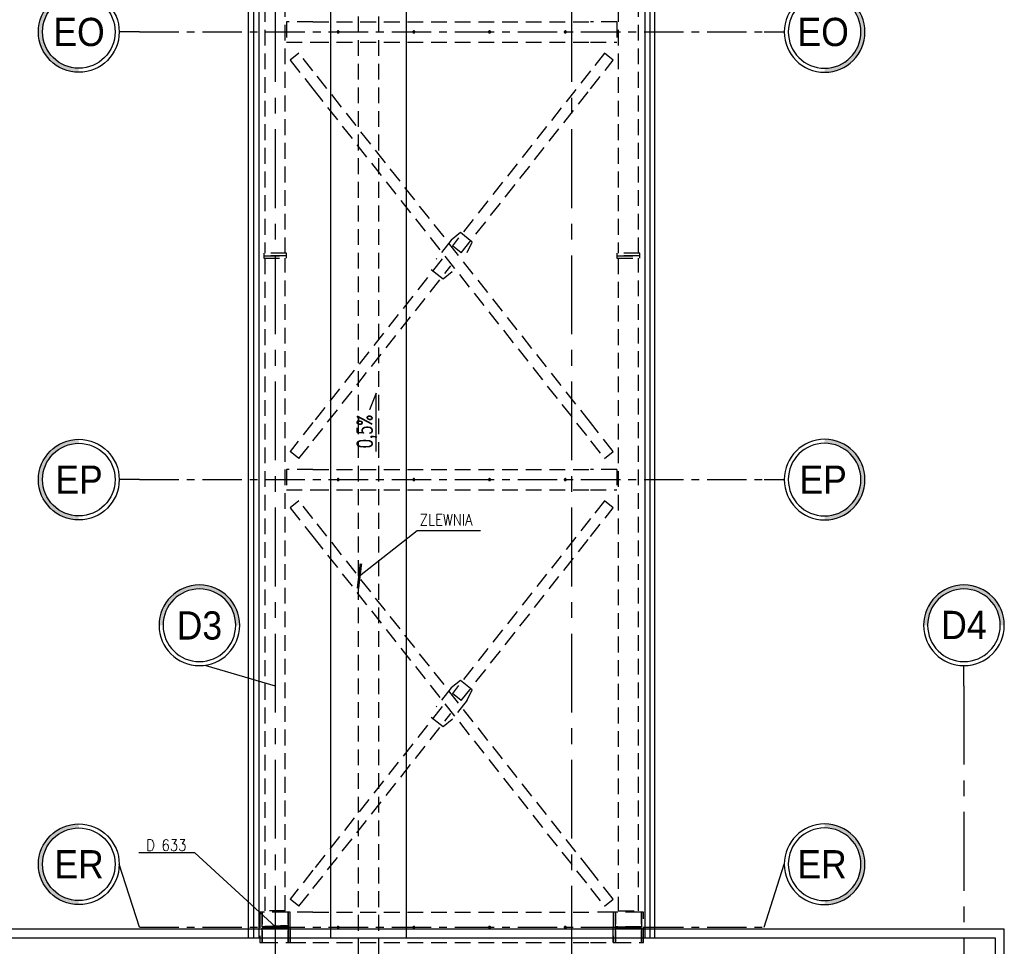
# Model space of a CAD drawing. Extents: x 41755 to 123924, y -112333 to 86187.
# Tile 4 of 256: x 100319 to 101099, y -107289 to -106554. Entities that reach past the tile are written whole.
import ezdxf
from ezdxf.enums import TextEntityAlignment as Align

# ---------------------------------------------------------------- set-up
doc = ezdxf.new("R2010")
doc.units = 0
doc.header["$LTSCALE"] = 50
doc.linetypes.add('CENTER', pattern=[2, 1.25, -0.25, 0.25, -0.25])
doc.linetypes.add('DASHED', pattern=[0.75, 0.5, -0.25])
doc.layers.get('0').update_dxf_attribs({"color": 101, "linetype": 'CONTINUOUS'})
for name, color, linetype in [('BEMM_OPIS_DETALE', 41, 'CONTINUOUS'), ('Det-metal', 141, 'CONTINUOUS'), ('Ins-wod', 4, 'CONTINUOUS'), ('Opis-spadki', 61, 'CONTINUOUS'), ('Os-osie', 14, 'CENTER'), ('Os-osie glowne', 1, 'CENTER'), ('Os-osie-opis', 16, 'CONTINUOUS'), ('Sc-systemowe', 150, 'CONTINUOUS'), ('Sch-opis', 51, 'CONTINUOUS'), ('W-idok', 8, 'CONTINUOUS'), ('W-izol-w', 144, 'CONTINUOUS')]:
    doc.layers.add(name, color=color, linetype=linetype)
doc.styles.add('dwg_opis duży', font='ARIAL.TTF', dxfattribs={"width": 0.9})
doc.styles.add('ROMANS', font='romans', dxfattribs={"width": 0.85})
doc.dimstyles.new('CHMIELNA', dxfattribs={"dimscale": 3.5, "dimtxt": 4, "dimasz": 1.5, "dimexe": 3, "dimexo": 0, "dimgap": 1, "dimtad": 1, "dimdec": 1, "dimrnd": 0.5, "dimzin": 12, "dimdsep": 46, "dimtxsty": 'ROMANS', "dimblk": 'DIMTICK', "dimcen": 0.09, "dimse1": 1, "dimse2": 1, "dimclrd": 143, "dimclrt": 53, "dimadec": 0, "dimazin": 0, "dimtfac": 1, "dimtdec": 1, "dimtix": 1, "dimtmove": 2, "dimatfit": 2, "dimldrblk": 'ARCHTICK', "dimfxl": 0, "dimtolj": 1, "dimtzin": 0, "dimarcsym": 0})

# ---------------------------------------------------------------- blocks, each defined once
blk = doc.blocks.new('_opis_osi_liczbowy')
blk.add_hatch(color=256).paths.add_polyline_path([(32, 32), (32, 28.8, -1), (32, -28.8), (32, -32, 1)])
for radius in [32, 28.8]:
    blk.add_circle((32, 0), radius)
at = {"style": 'dwg_opis duży', "width": 0.9}
blk.add_attdef('AXNAMEH', text='', height=22.4, rotation=90, dxfattribs=at).set_placement((32, 0), align=Align.MIDDLE_CENTER)
blk = doc.blocks.new('DIMTICK')
for p, q in [((0, 1), (0, -1)), ((-1, 0), (1, 0))]:
    blk.add_line(p, q)
at = {"const_width": 0.141}
blk.add_lwpolyline([(0.707, 0.707), (-0.707, -0.707)], dxfattribs=at)
blk = doc.blocks.new('_opis_osi')
blk.add_hatch(color=256).paths.add_polyline_path([(32, -32), (28.8, -32, -1), (-28.8, -32), (-32, -32, 1)])
for radius in [32, 28.8]:
    blk.add_circle((0, -32), radius)
at = {"style": 'dwg_opis duży', "width": 0.9}
blk.add_attdef('AXNAMEV', text='', height=22.4, rotation=90, dxfattribs=at).set_placement((0, -32), align=Align.MIDDLE_CENTER)
blk = doc.blocks.new('SPADKI')
at = {"ltscale": 25}
blk.add_lwpolyline([(0, 0), (0, -70), (-8, -50), (-8, -50)], dxfattribs=at)
at = {"ltscale": 25, "style": 'ROMANS', "width": 0.7}
blk.add_attdef('SP%', text='', height=18, rotation=90, dxfattribs=at).set_placement((-4.9, -24), align=Align.CENTER)

msp = doc.modelspace()

# ---------------------------------------------------------------- linework, layer by layer
at = {"layer": 'Det-metal', "linetype": 'DASHED', "ltscale": 0.5}
for p, q in [((100512.966, -104968.622), (100512.966, -106739.622)), ((100528.966, -106739.622), (100528.966, -104968.622)), ((100792.966, -104968.622), (100792.966, -106739.622)), ((100808.966, -106739.622), (100808.966, -104968.622)), ((100550.966, -106556.122), (100529.966, -106556.122)), ((100529.966, -106556.122), (100529.966, -106572.122)), ((100550.966, -106556.122), (100770.966, -106556.122)), ((100791.966, -106556.122), (100770.966, -106556.122)), ((100791.966, -106556.122), (100791.966, -106572.122)), ((100570.186, -106563.944), (100570.166, -106564.122)), ((100570.166, -106564.122), (100570.186, -106564.3)), ((100570.245, -106563.775), (100570.186, -106563.944)), ((100570.186, -106564.3), (100570.245, -106564.469)), ((100570.341, -106563.623), (100570.245, -106563.775)), ((100570.245, -106564.469), (100570.341, -106564.621)), ((100570.467, -106563.497), (100570.341, -106563.623)), ((100570.341, -106564.621), (100570.467, -106564.748)), ((100570.619, -106563.401), (100570.467, -106563.497)), ((100570.467, -106564.748), (100570.619, -106564.843)), ((100570.788, -106563.342), (100570.619, -106563.401)), ((100570.619, -106564.843), (100570.788, -106564.902)), ((100570.966, -106563.322), (100570.788, -106563.342)), ((100570.788, -106564.902), (100570.966, -106564.922)), ((100571.144, -106563.342), (100570.966, -106563.322)), ((100570.966, -106564.922), (100571.144, -106564.902)), ((100571.313, -106563.401), (100571.144, -106563.342)), ((100571.144, -106564.902), (100571.313, -106564.843)), ((100571.465, -106563.497), (100571.313, -106563.401)), ((100571.313, -106564.843), (100571.465, -106564.748)), ((100571.591, -106563.623), (100571.465, -106563.497)), ((100571.465, -106564.748), (100571.591, -106564.621)), ((100571.687, -106563.775), (100571.591, -106563.623)), ((100571.591, -106564.621), (100571.687, -106564.469)), ((100571.746, -106563.944), (100571.687, -106563.775)), ((100571.687, -106564.469), (100571.746, -106564.3)), ((100571.766, -106564.122), (100571.746, -106563.944)), ((100571.746, -106564.3), (100571.766, -106564.122)), ((100630.186, -106563.944), (100630.166, -106564.122)), ((100630.166, -106564.122), (100630.186, -106564.3)), ((100630.245, -106563.775), (100630.186, -106563.944)), ((100630.186, -106564.3), (100630.245, -106564.469)), ((100630.341, -106563.623), (100630.245, -106563.775)), ((100630.245, -106564.469), (100630.341, -106564.621)), ((100630.467, -106563.497), (100630.341, -106563.623)), ((100630.341, -106564.621), (100630.467, -106564.748)), ((100630.619, -106563.401), (100630.467, -106563.497)), ((100630.467, -106564.748), (100630.619, -106564.843)), ((100630.788, -106563.342), (100630.619, -106563.401)), ((100630.619, -106564.843), (100630.788, -106564.902)), ((100630.966, -106563.322), (100630.788, -106563.342)), ((100630.788, -106564.902), (100630.966, -106564.922)), ((100631.144, -106563.342), (100630.966, -106563.322)), ((100630.966, -106564.922), (100631.144, -106564.902)), ((100631.313, -106563.401), (100631.144, -106563.342)), ((100631.144, -106564.902), (100631.313, -106564.843)), ((100631.465, -106563.497), (100631.313, -106563.401)), ((100631.313, -106564.843), (100631.465, -106564.748)), ((100631.591, -106563.623), (100631.465, -106563.497)), ((100631.465, -106564.748), (100631.591, -106564.621)), ((100631.687, -106563.775), (100631.591, -106563.623)), ((100631.591, -106564.621), (100631.687, -106564.469)), ((100631.746, -106563.944), (100631.687, -106563.775)), ((100631.687, -106564.469), (100631.746, -106564.3)), ((100631.766, -106564.122), (100631.746, -106563.944)), ((100631.746, -106564.3), (100631.766, -106564.122)), ((100690.186, -106563.944), (100690.166, -106564.122)), ((100690.166, -106564.122), (100690.186, -106564.3)), ((100690.245, -106563.775), (100690.186, -106563.944)), ((100690.186, -106564.3), (100690.245, -106564.469)), ((100690.341, -106563.623), (100690.245, -106563.775)), ((100690.245, -106564.469), (100690.341, -106564.621)), ((100690.467, -106563.497), (100690.341, -106563.623)), ((100690.341, -106564.621), (100690.467, -106564.748)), ((100690.619, -106563.401), (100690.467, -106563.497)), ((100690.467, -106564.748), (100690.619, -106564.843)), ((100690.788, -106563.342), (100690.619, -106563.401)), ((100690.619, -106564.843), (100690.788, -106564.902)), ((100690.966, -106563.322), (100690.788, -106563.342)), ((100690.788, -106564.902), (100690.966, -106564.922)), ((100691.144, -106563.342), (100690.966, -106563.322)), ((100690.966, -106564.922), (100691.144, -106564.902)), ((100691.313, -106563.401), (100691.144, -106563.342)), ((100691.144, -106564.902), (100691.313, -106564.843)), ((100691.465, -106563.497), (100691.313, -106563.401)), ((100691.313, -106564.843), (100691.465, -106564.748)), ((100691.591, -106563.623), (100691.465, -106563.497)), ((100691.465, -106564.748), (100691.591, -106564.621)), ((100691.687, -106563.775), (100691.591, -106563.623)), ((100691.591, -106564.621), (100691.687, -106564.469)), ((100691.746, -106563.944), (100691.687, -106563.775)), ((100691.687, -106564.469), (100691.746, -106564.3)), ((100691.766, -106564.122), (100691.746, -106563.944)), ((100691.746, -106564.3), (100691.766, -106564.122)), ((100750.186, -106563.944), (100750.166, -106564.122)), ((100750.166, -106564.122), (100750.186, -106564.3)), ((100750.245, -106563.775), (100750.186, -106563.944)), ((100750.186, -106564.3), (100750.245, -106564.469)), ((100750.341, -106563.623), (100750.245, -106563.775)), ((100750.245, -106564.469), (100750.341, -106564.621)), ((100750.467, -106563.497), (100750.341, -106563.623)), ((100750.341, -106564.621), (100750.467, -106564.748)), ((100750.619, -106563.401), (100750.467, -106563.497)), ((100750.467, -106564.748), (100750.619, -106564.843)), ((100750.788, -106563.342), (100750.619, -106563.401)), ((100750.619, -106564.843), (100750.788, -106564.902)), ((100750.966, -106563.322), (100750.788, -106563.342)), ((100750.788, -106564.902), (100750.966, -106564.922)), ((100751.144, -106563.342), (100750.966, -106563.322)), ((100750.966, -106564.922), (100751.144, -106564.902)), ((100751.313, -106563.401), (100751.144, -106563.342)), ((100751.144, -106564.902), (100751.313, -106564.843)), ((100751.465, -106563.497), (100751.313, -106563.401)), ((100751.313, -106564.843), (100751.465, -106564.748)), ((100751.591, -106563.623), (100751.465, -106563.497)), ((100751.465, -106564.748), (100751.591, -106564.621)), ((100751.687, -106563.775), (100751.591, -106563.623)), ((100751.591, -106564.621), (100751.687, -106564.469)), ((100751.746, -106563.944), (100751.687, -106563.775)), ((100751.687, -106564.469), (100751.746, -106564.3)), ((100751.766, -106564.122), (100751.746, -106563.944)), ((100751.746, -106564.3), (100751.766, -106564.122)), ((100529.966, -106572.122), (100550.966, -106572.122)), ((100550.966, -106572.122), (100770.966, -106572.122)), ((100770.966, -106572.122), (100791.966, -106572.122)), ((100539.888, -106580.934), (100532.907, -106586.44)), ((100550.966, -106594.98), (100539.888, -106580.934)), ((100782.045, -106580.934), (100770.966, -106594.98)), ((100789.025, -106586.44), (100782.132, -106581.003)), ((100532.907, -106586.44), (100550.966, -106609.335)), ((100770.966, -106609.335), (100789.025, -106586.44)), ((100770.966, -106873.909), (100550.966, -106594.98)), ((100770.966, -106594.98), (100661.585, -106733.659)), ((100550.966, -106609.335), (100770.966, -106888.264)), ((100668.565, -106739.165), (100770.966, -106609.335)), ((100667.796, -106723.274), (100660.652, -106729.102)), ((100677.218, -106730.706), (100667.796, -106723.274)), ((100660.652, -106729.102), (100648.718, -106744.233)), ((100673.215, -106739.011), (100677.218, -106730.706)), ((100511.966, -106739.622), (100511.966, -106741.622)), ((100529.966, -106739.622), (100511.966, -106739.622)), ((100529.966, -106741.622), (100529.966, -106739.622)), ((100668.565, -106739.165), (100661.585, -106733.659)), ((100809.966, -106739.622), (100791.966, -106739.622)), ((100791.966, -106739.622), (100791.966, -106741.622)), ((100809.966, -106741.622), (100809.966, -106739.622)), ((100511.966, -106741.622), (100511.966, -106743.622)), ((100529.966, -106741.622), (100511.966, -106741.622)), ((100511.966, -106741.622), (100529.966, -106741.622)), ((100511.966, -106743.622), (100529.966, -106743.622)), ((100512.966, -106743.622), (100512.966, -107261.122)), ((100528.966, -107261.122), (100528.966, -106743.622)), ((100529.966, -106743.622), (100529.966, -106741.622)), ((100653.367, -106744.079), (100550.966, -106873.909)), ((100791.966, -106741.622), (100791.966, -106743.622)), ((100809.966, -106741.622), (100791.966, -106741.622)), ((100791.966, -106741.622), (100809.966, -106741.622)), ((100791.966, -106743.622), (100809.966, -106743.622)), ((100792.966, -106743.622), (100792.966, -107261.122)), ((100808.966, -107261.122), (100808.966, -106743.622)), ((100809.966, -106743.622), (100809.966, -106741.622)), ((100550.966, -106888.264), (100660.347, -106749.585)), ((100644.714, -106752.538), (100654.136, -106759.97)), ((100654.136, -106759.97), (100661.28, -106754.142)), ((100550.966, -106873.909), (100532.907, -106896.804)), ((100789.025, -106896.804), (100770.966, -106873.909)), ((100539.887, -106902.31), (100550.966, -106888.264)), ((100770.966, -106888.264), (100782.045, -106902.31)), ((100539.887, -106902.31), (100532.907, -106896.805)), ((100782.045, -106902.31), (100789.025, -106896.804)), ((100550.966, -106911.122), (100529.966, -106911.122)), ((100529.966, -106911.122), (100529.966, -106927.122)), ((100550.966, -106911.122), (100770.966, -106911.122)), ((100791.966, -106911.122), (100770.966, -106911.122)), ((100791.966, -106911.122), (100791.966, -106927.122)), ((100570.186, -106918.944), (100570.166, -106919.122)), ((100570.166, -106919.122), (100570.186, -106919.3)), ((100570.245, -106918.775), (100570.186, -106918.944)), ((100570.186, -106919.3), (100570.245, -106919.469)), ((100570.341, -106918.623), (100570.245, -106918.775)), ((100570.245, -106919.469), (100570.341, -106919.621)), ((100570.467, -106918.497), (100570.341, -106918.623)), ((100570.619, -106918.401), (100570.467, -106918.497)), ((100570.788, -106918.342), (100570.619, -106918.401)), ((100570.966, -106918.322), (100570.788, -106918.342)), ((100571.144, -106918.342), (100570.966, -106918.322)), ((100571.313, -106918.401), (100571.144, -106918.342)), ((100571.465, -106918.497), (100571.313, -106918.401)), ((100571.591, -106918.623), (100571.465, -106918.497)), ((100571.687, -106918.775), (100571.591, -106918.623)), ((100571.591, -106919.621), (100571.687, -106919.469)), ((100571.746, -106918.944), (100571.687, -106918.775)), ((100571.687, -106919.469), (100571.746, -106919.3)), ((100571.766, -106919.122), (100571.746, -106918.944)), ((100571.746, -106919.3), (100571.766, -106919.122)), ((100630.186, -106918.944), (100630.166, -106919.122)), ((100630.166, -106919.122), (100630.186, -106919.3)), ((100630.245, -106918.775), (100630.186, -106918.944)), ((100630.186, -106919.3), (100630.245, -106919.469)), ((100630.341, -106918.623), (100630.245, -106918.775)), ((100630.245, -106919.469), (100630.341, -106919.621)), ((100630.467, -106918.497), (100630.341, -106918.623)), ((100630.619, -106918.401), (100630.467, -106918.497)), ((100630.788, -106918.342), (100630.619, -106918.401)), ((100630.966, -106918.322), (100630.788, -106918.342)), ((100631.144, -106918.342), (100630.966, -106918.322)), ((100631.313, -106918.401), (100631.144, -106918.342)), ((100631.465, -106918.497), (100631.313, -106918.401)), ((100631.591, -106918.623), (100631.465, -106918.497)), ((100631.687, -106918.775), (100631.591, -106918.623)), ((100631.591, -106919.621), (100631.687, -106919.469)), ((100631.746, -106918.944), (100631.687, -106918.775)), ((100631.687, -106919.469), (100631.746, -106919.3)), ((100631.766, -106919.122), (100631.746, -106918.944)), ((100631.746, -106919.3), (100631.766, -106919.122)), ((100690.186, -106918.944), (100690.166, -106919.122)), ((100690.166, -106919.122), (100690.186, -106919.3)), ((100690.245, -106918.775), (100690.186, -106918.944)), ((100690.186, -106919.3), (100690.245, -106919.469)), ((100690.341, -106918.623), (100690.245, -106918.775)), ((100690.245, -106919.469), (100690.341, -106919.621)), ((100690.467, -106918.497), (100690.341, -106918.623)), ((100690.619, -106918.401), (100690.467, -106918.497)), ((100690.788, -106918.342), (100690.619, -106918.401)), ((100690.966, -106918.322), (100690.788, -106918.342)), ((100691.144, -106918.342), (100690.966, -106918.322)), ((100691.313, -106918.401), (100691.144, -106918.342)), ((100691.465, -106918.497), (100691.313, -106918.401)), ((100691.591, -106918.623), (100691.465, -106918.497)), ((100691.687, -106918.775), (100691.591, -106918.623)), ((100691.591, -106919.621), (100691.687, -106919.469)), ((100691.746, -106918.944), (100691.687, -106918.775)), ((100691.687, -106919.469), (100691.746, -106919.3)), ((100691.766, -106919.122), (100691.746, -106918.944)), ((100691.746, -106919.3), (100691.766, -106919.122)), ((100750.186, -106918.944), (100750.166, -106919.122)), ((100750.166, -106919.122), (100750.186, -106919.3)), ((100750.245, -106918.775), (100750.186, -106918.944)), ((100750.186, -106919.3), (100750.245, -106919.469)), ((100750.341, -106918.623), (100750.245, -106918.775)), ((100750.245, -106919.469), (100750.341, -106919.621)), ((100750.467, -106918.497), (100750.341, -106918.623)), ((100750.619, -106918.401), (100750.467, -106918.497)), ((100750.788, -106918.342), (100750.619, -106918.401)), ((100750.966, -106918.322), (100750.788, -106918.342)), ((100751.144, -106918.342), (100750.966, -106918.322)), ((100751.313, -106918.401), (100751.144, -106918.342)), ((100751.465, -106918.497), (100751.313, -106918.401)), ((100751.591, -106918.623), (100751.465, -106918.497)), ((100751.687, -106918.775), (100751.591, -106918.623)), ((100751.591, -106919.621), (100751.687, -106919.469)), ((100751.746, -106918.944), (100751.687, -106918.775)), ((100751.687, -106919.469), (100751.746, -106919.3)), ((100751.766, -106919.122), (100751.746, -106918.944)), ((100751.746, -106919.3), (100751.766, -106919.122)), ((100529.966, -106927.122), (100550.966, -106927.122)), ((100550.966, -106927.122), (100770.966, -106927.122)), ((100570.341, -106919.621), (100570.467, -106919.747)), ((100570.467, -106919.747), (100570.619, -106919.843)), ((100570.619, -106919.843), (100570.788, -106919.902)), ((100570.788, -106919.902), (100570.966, -106919.922)), ((100570.966, -106919.922), (100571.144, -106919.902)), ((100571.144, -106919.902), (100571.313, -106919.843)), ((100571.313, -106919.843), (100571.465, -106919.747)), ((100571.465, -106919.747), (100571.591, -106919.621)), ((100630.341, -106919.621), (100630.467, -106919.747)), ((100630.467, -106919.747), (100630.619, -106919.843)), ((100630.619, -106919.843), (100630.788, -106919.902)), ((100630.788, -106919.902), (100630.966, -106919.922)), ((100630.966, -106919.922), (100631.144, -106919.902)), ((100631.144, -106919.902), (100631.313, -106919.843)), ((100631.313, -106919.843), (100631.465, -106919.747)), ((100631.465, -106919.747), (100631.591, -106919.621)), ((100690.341, -106919.621), (100690.467, -106919.747)), ((100690.467, -106919.747), (100690.619, -106919.843)), ((100690.619, -106919.843), (100690.788, -106919.902)), ((100690.788, -106919.902), (100690.966, -106919.922)), ((100690.966, -106919.922), (100691.144, -106919.902)), ((100691.144, -106919.902), (100691.313, -106919.843)), ((100691.313, -106919.843), (100691.465, -106919.747)), ((100691.465, -106919.747), (100691.591, -106919.621)), ((100750.341, -106919.621), (100750.467, -106919.747)), ((100750.467, -106919.747), (100750.619, -106919.843)), ((100750.619, -106919.843), (100750.788, -106919.902)), ((100750.788, -106919.902), (100750.966, -106919.922)), ((100750.966, -106919.922), (100751.144, -106919.902)), ((100751.144, -106919.902), (100751.313, -106919.843)), ((100751.313, -106919.843), (100751.465, -106919.747)), ((100751.465, -106919.747), (100751.591, -106919.621)), ((100770.966, -106927.122), (100791.966, -106927.122)), ((100539.888, -106935.934), (100532.907, -106941.44)), ((100532.907, -106941.44), (100550.966, -106964.335)), ((100550.966, -106949.98), (100539.888, -106935.934)), ((100782.045, -106935.934), (100770.966, -106949.98)), ((100770.966, -106964.335), (100789.025, -106941.44)), ((100789.025, -106941.44), (100782.132, -106936.003)), ((100770.966, -107228.909), (100550.966, -106949.98)), ((100770.966, -106949.98), (100661.585, -107088.659)), ((100550.966, -106964.335), (100770.966, -107243.264)), ((100668.565, -107094.165), (100770.966, -106964.335)), ((100667.796, -107078.274), (100660.652, -107084.102)), ((100677.218, -107085.706), (100667.796, -107078.274)), ((100660.652, -107084.102), (100648.718, -107099.233)), ((100668.565, -107094.165), (100661.585, -107088.659)), ((100673.215, -107094.011), (100677.218, -107085.706)), ((100653.367, -107099.079), (100550.966, -107228.909)), ((100673.214, -107094.011), (100661.28, -107109.142)), ((100550.966, -107243.264), (100660.347, -107104.585)), ((100644.714, -107107.538), (100654.136, -107114.97)), ((100654.136, -107114.97), (100661.28, -107109.142)), ((100550.966, -107228.909), (100532.907, -107251.804)), ((100789.025, -107251.804), (100770.966, -107228.909)), ((100539.887, -107257.31), (100550.966, -107243.264)), ((100770.966, -107243.264), (100782.045, -107257.31)), ((100539.887, -107257.31), (100532.907, -107251.805)), ((100782.045, -107257.31), (100789.025, -107251.804)), ((100510.666, -107262.122), (100508.966, -107262.122)), ((100508.966, -107262.122), (100508.966, -107286.122)), ((100510.666, -107262.122), (100510.666, -107271.522)), ((100531.266, -107262.122), (100510.666, -107262.122)), ((100510.666, -107273.622), (100510.666, -107262.122)), ((100528.966, -107261.122), (100512.966, -107261.122)), ((100531.266, -107271.522), (100531.266, -107262.122)), ((100531.266, -107262.122), (100531.266, -107273.622)), ((100532.966, -107262.122), (100531.266, -107262.122)), ((100532.966, -107273.622), (100532.966, -107262.122)), ((100550.966, -107262.122), (100532.966, -107262.122)), ((100532.966, -107286.122), (100532.966, -107262.122)), ((100550.966, -107262.122), (100770.966, -107262.122)), ((100788.966, -107262.122), (100770.966, -107262.122)), ((100788.966, -107262.122), (100788.966, -107273.622)), ((100790.666, -107262.122), (100788.966, -107262.122)), ((100788.966, -107262.122), (100788.966, -107286.122)), ((100790.666, -107262.122), (100790.666, -107271.522)), ((100811.266, -107262.122), (100790.666, -107262.122)), ((100790.666, -107273.622), (100790.666, -107262.122)), ((100792.966, -107261.122), (100808.966, -107261.122)), ((100811.266, -107271.522), (100811.266, -107262.122)), ((100811.266, -107262.122), (100811.266, -107273.622)), ((100812.966, -107262.122), (100811.266, -107262.122)), ((100812.966, -107286.122), (100812.966, -107262.122)), ((100531.266, -107273.622), (100510.666, -107273.622)), ((100510.666, -107273.622), (100512.766, -107273.622)), ((100510.666, -107274.622), (100531.266, -107274.622)), ((100510.666, -107286.122), (100510.666, -107274.622)), ((100512.766, -107274.622), (100510.666, -107274.622)), ((100510.666, -107276.722), (100510.666, -107286.122)), ((100512.766, -107273.622), (100529.166, -107273.622)), ((100529.166, -107274.622), (100512.766, -107274.622)), ((100529.166, -107273.622), (100531.266, -107273.622)), ((100531.266, -107274.622), (100529.166, -107274.622)), ((100531.266, -107274.622), (100531.266, -107286.122)), ((100531.266, -107286.122), (100531.266, -107276.722)), ((100532.966, -107274.622), (100532.966, -107273.622)), ((100532.966, -107274.622), (100532.966, -107286.122)), ((100570.186, -107273.944), (100570.166, -107274.122)), ((100570.166, -107274.122), (100570.186, -107274.3)), ((100570.245, -107273.775), (100570.186, -107273.944)), ((100570.186, -107274.3), (100570.245, -107274.469)), ((100570.341, -107273.623), (100570.245, -107273.775)), ((100570.245, -107274.469), (100570.341, -107274.621)), ((100570.467, -107273.497), (100570.341, -107273.623)), ((100570.341, -107274.621), (100570.467, -107274.747)), ((100570.619, -107273.401), (100570.467, -107273.497)), ((100570.467, -107274.747), (100570.619, -107274.843)), ((100570.788, -107273.342), (100570.619, -107273.401)), ((100570.619, -107274.843), (100570.788, -107274.902)), ((100570.966, -107273.322), (100570.788, -107273.342)), ((100570.788, -107274.902), (100570.966, -107274.922)), ((100571.144, -107273.342), (100570.966, -107273.322)), ((100570.966, -107274.922), (100571.144, -107274.902)), ((100571.313, -107273.401), (100571.144, -107273.342)), ((100571.144, -107274.902), (100571.313, -107274.843)), ((100571.465, -107273.497), (100571.313, -107273.401)), ((100571.313, -107274.843), (100571.465, -107274.747)), ((100571.591, -107273.623), (100571.465, -107273.497)), ((100571.465, -107274.747), (100571.591, -107274.621)), ((100571.687, -107273.775), (100571.591, -107273.623)), ((100571.591, -107274.621), (100571.687, -107274.469)), ((100571.746, -107273.944), (100571.687, -107273.775)), ((100571.687, -107274.469), (100571.746, -107274.3)), ((100571.766, -107274.122), (100571.746, -107273.944)), ((100571.746, -107274.3), (100571.766, -107274.122)), ((100630.186, -107273.944), (100630.166, -107274.122)), ((100630.166, -107274.122), (100630.186, -107274.3)), ((100630.245, -107273.775), (100630.186, -107273.944)), ((100630.186, -107274.3), (100630.245, -107274.469)), ((100630.341, -107273.623), (100630.245, -107273.775)), ((100630.245, -107274.469), (100630.341, -107274.621)), ((100630.467, -107273.497), (100630.341, -107273.623)), ((100630.341, -107274.621), (100630.467, -107274.747)), ((100630.619, -107273.401), (100630.467, -107273.497)), ((100630.467, -107274.747), (100630.619, -107274.843)), ((100630.788, -107273.342), (100630.619, -107273.401)), ((100630.619, -107274.843), (100630.788, -107274.902)), ((100630.966, -107273.322), (100630.788, -107273.342)), ((100630.788, -107274.902), (100630.966, -107274.922)), ((100631.144, -107273.342), (100630.966, -107273.322)), ((100630.966, -107274.922), (100631.144, -107274.902)), ((100631.313, -107273.401), (100631.144, -107273.342)), ((100631.144, -107274.902), (100631.313, -107274.843)), ((100631.465, -107273.497), (100631.313, -107273.401)), ((100631.313, -107274.843), (100631.465, -107274.747)), ((100631.591, -107273.623), (100631.465, -107273.497)), ((100631.465, -107274.747), (100631.591, -107274.621)), ((100631.687, -107273.775), (100631.591, -107273.623)), ((100631.591, -107274.621), (100631.687, -107274.469)), ((100631.746, -107273.944), (100631.687, -107273.775)), ((100631.687, -107274.469), (100631.746, -107274.3)), ((100631.766, -107274.122), (100631.746, -107273.944)), ((100631.746, -107274.3), (100631.766, -107274.122)), ((100690.186, -107273.944), (100690.166, -107274.122)), ((100690.166, -107274.122), (100690.186, -107274.3)), ((100690.245, -107273.775), (100690.186, -107273.944)), ((100690.186, -107274.3), (100690.245, -107274.469)), ((100690.341, -107273.623), (100690.245, -107273.775)), ((100690.245, -107274.469), (100690.341, -107274.621)), ((100690.467, -107273.497), (100690.341, -107273.623)), ((100690.341, -107274.621), (100690.467, -107274.747)), ((100690.619, -107273.401), (100690.467, -107273.497)), ((100690.467, -107274.747), (100690.619, -107274.843)), ((100690.788, -107273.342), (100690.619, -107273.401)), ((100690.619, -107274.843), (100690.788, -107274.902)), ((100690.966, -107273.322), (100690.788, -107273.342)), ((100690.788, -107274.902), (100690.966, -107274.922)), ((100691.144, -107273.342), (100690.966, -107273.322)), ((100690.966, -107274.922), (100691.144, -107274.902)), ((100691.313, -107273.401), (100691.144, -107273.342)), ((100691.144, -107274.902), (100691.313, -107274.843)), ((100691.465, -107273.497), (100691.313, -107273.401)), ((100691.313, -107274.843), (100691.465, -107274.747)), ((100691.591, -107273.623), (100691.465, -107273.497)), ((100691.465, -107274.747), (100691.591, -107274.621)), ((100691.687, -107273.775), (100691.591, -107273.623)), ((100691.591, -107274.621), (100691.687, -107274.469)), ((100691.746, -107273.944), (100691.687, -107273.775)), ((100691.687, -107274.469), (100691.746, -107274.3)), ((100691.766, -107274.122), (100691.746, -107273.944)), ((100691.746, -107274.3), (100691.766, -107274.122)), ((100750.186, -107273.944), (100750.166, -107274.122)), ((100750.166, -107274.122), (100750.186, -107274.3)), ((100750.245, -107273.775), (100750.186, -107273.944)), ((100750.186, -107274.3), (100750.245, -107274.469)), ((100750.341, -107273.623), (100750.245, -107273.775)), ((100750.245, -107274.469), (100750.341, -107274.621)), ((100750.467, -107273.497), (100750.341, -107273.623)), ((100750.341, -107274.621), (100750.467, -107274.747)), ((100750.619, -107273.401), (100750.467, -107273.497)), ((100750.467, -107274.747), (100750.619, -107274.843)), ((100750.788, -107273.342), (100750.619, -107273.401)), ((100750.619, -107274.843), (100750.788, -107274.902)), ((100750.966, -107273.322), (100750.788, -107273.342)), ((100750.788, -107274.902), (100750.966, -107274.922)), ((100751.144, -107273.342), (100750.966, -107273.322)), ((100750.966, -107274.922), (100751.144, -107274.902)), ((100751.313, -107273.401), (100751.144, -107273.342)), ((100751.144, -107274.902), (100751.313, -107274.843)), ((100751.465, -107273.497), (100751.313, -107273.401)), ((100751.313, -107274.843), (100751.465, -107274.747)), ((100751.591, -107273.623), (100751.465, -107273.497)), ((100751.465, -107274.747), (100751.591, -107274.621)), ((100751.687, -107273.775), (100751.591, -107273.623)), ((100751.591, -107274.621), (100751.687, -107274.469)), ((100751.746, -107273.944), (100751.687, -107273.775)), ((100751.687, -107274.469), (100751.746, -107274.3)), ((100751.766, -107274.122), (100751.746, -107273.944)), ((100751.746, -107274.3), (100751.766, -107274.122)), ((100788.966, -107273.622), (100788.966, -107274.622)), ((100788.966, -107286.122), (100788.966, -107274.622)), ((100811.266, -107273.622), (100790.666, -107273.622)), ((100790.666, -107273.622), (100792.766, -107273.622)), ((100790.666, -107274.622), (100811.266, -107274.622)), ((100790.666, -107286.122), (100790.666, -107274.622)), ((100792.766, -107274.622), (100790.666, -107274.622)), ((100790.666, -107276.722), (100790.666, -107286.122)), ((100792.766, -107273.622), (100809.166, -107273.622)), ((100809.166, -107274.622), (100792.766, -107274.622)), ((100800.566, -107273.622), (100799.766, -107273.622)), ((100809.166, -107273.622), (100811.266, -107273.622)), ((100811.266, -107274.622), (100809.166, -107274.622)), ((100811.266, -107274.622), (100811.266, -107286.122)), ((100811.266, -107286.122), (100811.266, -107276.722)), ((100508.966, -107286.122), (100510.666, -107286.122)), ((100510.666, -107286.122), (100531.266, -107286.122)), ((100531.266, -107286.122), (100532.966, -107286.122)), ((100532.966, -107286.122), (100550.966, -107286.122)), ((100550.966, -107286.122), (100770.966, -107286.122)), ((100770.966, -107286.122), (100788.966, -107286.122)), ((100788.966, -107286.122), (100790.666, -107286.122)), ((100790.666, -107286.122), (100811.266, -107286.122)), ((100811.266, -107286.122), (100812.966, -107286.122))]:
    msp.add_line(p, q, dxfattribs=at)
at = {"layer": 'Ins-wod'}
for points in [[(100499.966, -107282.622), (100499.966, -101543.639)], [(100821.966, -107282.622), (100821.966, -101543.639)]]:
    msp.add_lwpolyline(points, dxfattribs=at)
at = {"layer": 'Ins-wod', "linetype": 'DASHED', "ltscale": 0.5}
for points in [[(100586.825, -102314.307), (100586.825, -107420.622)], [(100602.825, -102314.307), (100602.825, -107404.622)]]:
    msp.add_lwpolyline(points, dxfattribs=at)
at = {"layer": 'Os-osie', "ltscale": 0.5}
for p, q in [((100413.401, -106564.122), (100908.531, -106564.122)), ((100413.401, -106919.122), (100908.531, -106919.122)), ((100413.401, -107274.122), (100908.531, -107274.122))]:
    msp.add_line(p, q, dxfattribs=at)
at = {"layer": 'Os-osie glowne'}
for points in [[(100520.966, -101041.307), (100520.966, -108645.513)], [(100755.966, -101041.307), (100755.966, -107389.836)], [(101066.966, -107082.622), (101066.966, -108645.513)]]:
    msp.add_lwpolyline(points, dxfattribs=at)
at = {"layer": 'Os-osie-opis'}
for points in [[(100413.401, -106564.122), (100397.401, -106564.122)], [(100908.531, -106564.122), (100924.531, -106564.122)], [(100413.401, -106919.122), (100397.401, -106919.122)], [(100908.531, -106919.122), (100924.531, -106919.122)], [(100465.966, -107066.622), (100520.966, -107082.622)], [(101066.966, -107082.622), (101066.966, -107066.622)], [(100413.401, -107274.122), (100397.401, -107224.122)], [(100908.531, -107274.122), (100924.531, -107224.122)]]:
    msp.add_lwpolyline(points, dxfattribs=at)
at = {"layer": 'Sc-systemowe'}
for points in [[(100503.966, -104409.749), (100503.966, -107282.622)], [(100507.966, -104409.749), (100507.966, -107282.622)], [(100813.966, -104409.749), (100813.966, -107282.622)], [(100817.966, -104409.749), (100817.966, -107282.622)]]:
    msp.add_lwpolyline(points, dxfattribs=at)
at = {"layer": 'W-idok'}
for points in [[(100564.825, -106544.307), (100564.825, -107282.622)], [(100624.825, -106544.307), (100624.825, -107282.622)]]:
    msp.add_lwpolyline(points, dxfattribs=at)
at = {"layer": 'W-izol-w', "linetype": 'Continuous'}
for points in [[(99884.966, -107275.622), (99884.966, -107820.622), (99891.966, -107820.622), (99891.966, -108482.622), (100775.966, -108482.622), (100775.966, -108489.622), (101098.966, -108489.622), (101098.966, -107275.622)], [(99891.966, -107282.622), (99891.966, -108482.622), (101091.966, -108482.622), (101091.966, -107282.622)]]:
    msp.add_lwpolyline(points, close=True, dxfattribs=at)

# ---------------------------------------------------------------- block references
at = {"layer": 'Opis-spadki'}
ref = msp.add_blockref('SPADKI', (100601.192, -106896.846), dxfattribs=dict(at, xscale=-0.6604040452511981, yscale=0.6604040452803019, zscale=0.6604040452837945, rotation=180))
ref.add_attrib('SP%', '0,5%', dxfattribs={"layer": '0', "ltscale": 25, "height": 11.8873, "rotation": 90, "style": 'ROMANS', "width": 0.7}).set_placement((100597.958, -106880.964), align=Align.CENTER)
at = {"layer": 'Os-osie-opis'}
ref = msp.add_blockref('_opis_osi', (100397.401, -106564.122), dxfattribs=dict(at, rotation=270))
ref.add_attrib('AXNAMEV', 'EO', dxfattribs={"layer": '0', "height": 22.4, "style": 'dwg_opis duży', "width": 0.9}).set_placement((100365.566, -106564.122), align=Align.MIDDLE_CENTER)
ref = msp.add_blockref('_opis_osi', (100924.531, -106564.122), dxfattribs=dict(at, xscale=-1, rotation=89.99999999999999))
ref.add_attrib('AXNAMEV', 'EO', dxfattribs={"layer": '0', "height": 22.4, "style": 'dwg_opis duży', "width": 0.9}).set_placement((100955.403, -106564.122), align=Align.MIDDLE_CENTER)
ref = msp.add_blockref('_opis_osi', (100397.401, -106919.122), dxfattribs=dict(at, rotation=270))
ref.add_attrib('AXNAMEV', 'EP', dxfattribs={"layer": '0', "height": 22.4, "style": 'dwg_opis duży', "width": 0.9}).set_placement((100365.566, -106919.122), align=Align.MIDDLE_CENTER)
ref = msp.add_blockref('_opis_osi', (100924.531, -106919.122), dxfattribs=dict(at, xscale=-1, rotation=89.99999999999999))
ref.add_attrib('AXNAMEV', 'EP', dxfattribs={"layer": '0', "height": 22.4, "style": 'dwg_opis duży', "width": 0.9}).set_placement((100955.362, -106919.122), align=Align.MIDDLE_CENTER)
ref = msp.add_blockref('_opis_osi_liczbowy', (100460.966, -107066.622), dxfattribs=dict(at, xscale=-1, rotation=270))
ref.add_attrib('AXNAMEH', 'D3', dxfattribs={"layer": '0', "height": 22.4, "style": 'dwg_opis duży', "width": 0.9}).set_placement((100460.966, -107034.729), align=Align.MIDDLE_CENTER)
ref = msp.add_blockref('_opis_osi_liczbowy', (101066.966, -107066.622), dxfattribs=dict(at, xscale=-1, rotation=270))
ref.add_attrib('AXNAMEH', 'D4', dxfattribs={"layer": '0', "height": 22.4, "style": 'dwg_opis duży', "width": 0.9}).set_placement((101066.966, -107034.332), align=Align.MIDDLE_CENTER)
ref = msp.add_blockref('_opis_osi', (100397.401, -107224.122), dxfattribs=dict(at, rotation=270))
ref.add_attrib('AXNAMEV', 'ER', dxfattribs={"layer": '0', "height": 22.4, "style": 'dwg_opis duży', "width": 0.9}).set_placement((100365.566, -107224.122), align=Align.MIDDLE_CENTER)
ref = msp.add_blockref('_opis_osi', (100924.531, -107224.122), dxfattribs=dict(at, xscale=-1, rotation=89.99999999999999))
ref.add_attrib('AXNAMEV', 'ER', dxfattribs={"layer": '0', "height": 22.4, "style": 'dwg_opis duży', "width": 0.9}).set_placement((100954.496, -107224.122), align=Align.MIDDLE_CENTER)

# ---------------------------------------------------------------- texts
at = {"layer": 'BEMM_OPIS_DETALE', "insert": (100450.66, -107213.508), "char_height": 9, "width": 650.84484, "attachment_point": 9, "style": 'ROMANS'}
msp.add_mtext('D 633', dxfattribs=at)
at = {"layer": 'Sch-opis', "insert": (100635.631, -106946.431), "char_height": 9, "width": 203.76147, "attachment_point": 1, "style": 'ROMANS'}
msp.add_mtext('ZLEWNIA', dxfattribs=at)

# ---------------------------------------------------------------- leaders
at = {"layer": 'BEMM_OPIS_DETALE'}
msp.add_leader([(100521.177, -107273.627), (100457.387, -107215.129), (100413.082, -107215.121)], dimstyle='CHMIELNA', override={"dimasz": 4, "dimgap": 1, "dimtad": 0, "dimclrd": 256}, dxfattribs=at)
at = {"layer": 'Sch-opis'}
msp.add_leader([(100587.819, -106995.515), (100633.624, -106959.498), (100683.909, -106959.498)], dimstyle='CHMIELNA', override={"dimasz": 4, "dimgap": 1, "dimtad": 0}, dxfattribs=at)

doc.saveas('drawing.dxf')
